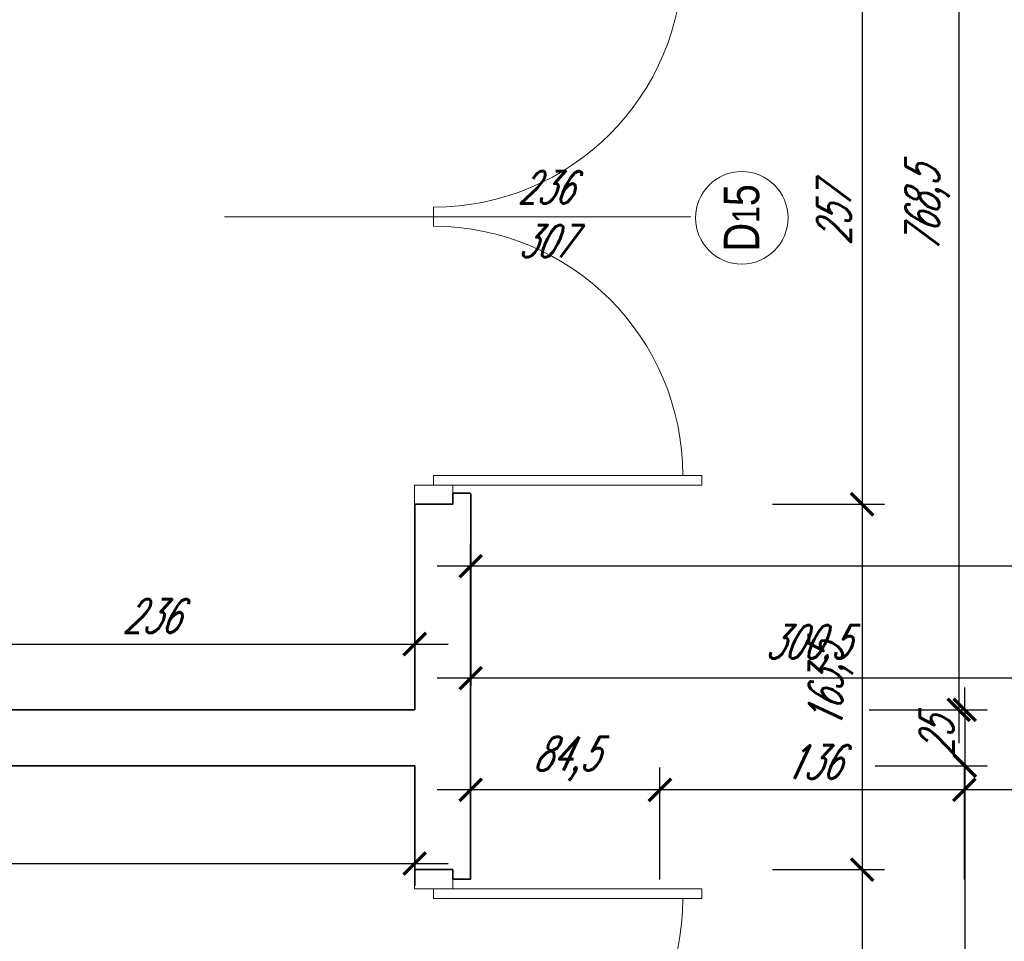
# Model space of a CAD drawing. Header units: millimetres. Extents: x 402 to 79005, y -7782 to 89952.
# Tile 208 of 256: x 23692 to 24132, y 37643 to 38055. Entities that reach past the tile are written whole.
import ezdxf

# ---------------------------------------------------------------- set-up
doc = ezdxf.new("R2010")
doc.units = ezdxf.units.MM
doc.header["$LTSCALE"] = 10
doc.layers.get('0').update_dxf_attribs({"lineweight": 0})
doc.layers.get('Defpoints').update_dxf_attribs({"color": 253})
for name, color, linetype, lineweight in [('01 parter - ściany', 253, 'Continuous', 35), ('03-01_okna', 253, 'Continuous', 15), ('05-01_wymiary', 253, 'Continuous', 5), ('05-03_opis', 253, 'Continuous', 5)]:
    doc.layers.add(name, color=color, linetype=linetype, lineweight=lineweight)
doc.styles.add('ariel', font='ARIAL.TTF', dxfattribs={"width": 0.8})
doc.styles.add('ariel_wym', font='simplex.shx', dxfattribs={"width": 0.65, "oblique": 25})
doc.dimstyles.new('ariel 50', dxfattribs={"dimtxt": 15, "dimasz": 10, "dimexe": 10, "dimexo": 0, "dimgap": 5, "dimtad": 1, "dimdec": 1, "dimrnd": 0.5, "dimtxsty": 'ariel_wym', "dimblk": 'ARCHTICK', "dimcen": 2.5, "dimdle": 15, "dimazin": 0, "dimtfac": 1, "dimtdec": 1, "dimtix": 1, "dimtmove": 0, "dimatfit": 3, "dimldrblk": 'DOT', "dimfxl": 0, "dimarcsym": 0})
doc.dimstyles.new('ariel 50 wnętrze', dxfattribs={"dimtxt": 15, "dimasz": 10, "dimexe": 10, "dimexo": 0, "dimgap": 5, "dimtad": 1, "dimdec": 1, "dimrnd": 0.5, "dimtxsty": 'ariel_wym', "dimblk": 'ARCHTICK', "dimcen": 2.5, "dimdle": 15, "dimazin": 0, "dimtfac": 1, "dimtdec": 1, "dimtix": 1, "dimtmove": 0, "dimatfit": 3, "dimldrblk": 'DOT', "dimfxl": 0, "dimarcsym": 0})

# ---------------------------------------------------------------- blocks, each defined once
blk = doc.blocks.new('_ArchTick')
at = {"color": 0, "linetype": 'ByBlock', "const_width": 0.15}
blk.add_lwpolyline([(-0.5, -0.5), (0.5, 0.5)], dxfattribs=at)
blk = doc.blocks.new('*D173')
at = {"layer": '05-01_wymiary', "color": 0, "lineweight": -2}
for p, q in [((24114.22, 37670.51), (24114.22, 37720.51)), ((24323.42, 37670.51), (24323.42, 37720.51)), ((24338.42, 37710.51), (24099.22, 37710.51))]:
    blk.add_line(p, q, dxfattribs=at)
at = {"layer": 'Defpoints', "color": 0}
for p in [(24114.22, 37710.51), (24114.22, 37230.05), (24323.42, 37230.05)]:
    blk.add_point(p, dxfattribs=at)
at = {"layer": '05-01_wymiary', "color": 0, "lineweight": -2, "xscale": 10, "yscale": 10, "zscale": 10, "rotation": 180}
blk.add_blockref('_ArchTick', (24114.22, 37710.51), dxfattribs=at)
at = {"layer": '05-01_wymiary', "color": 0, "lineweight": -2, "xscale": 10, "yscale": 10, "zscale": 10}
blk.add_blockref('_ArchTick', (24323.42, 37710.51), dxfattribs=at)
at = {"layer": '05-01_wymiary', "color": 0, "insert": (24218.82, 37723.01), "char_height": 15, "attachment_point": 5, "style": 'ariel_wym'}
blk.add_mtext('209', dxfattribs=at)
blk = doc.blocks.new('_Dot')
at = {"color": 0, "linetype": 'ByBlock', "lineweight": -2}
blk.add_line((-0.5, 0), (-1, 0), dxfattribs=at)
at = {"color": 0, "linetype": 'ByBlock', "const_width": 0.5}
blk.add_lwpolyline([(-0.25, 0, 1), (0.25, 0, 1)], format="xyb", close=True, dxfattribs=at)
blk = doc.blocks.new('*D174')
at = {"layer": '05-01_wymiary', "color": 0, "lineweight": -2}
for p, q in [((23978.22, 37670.51), (23978.22, 37720.51)), ((24114.22, 37670.51), (24114.22, 37720.51)), ((24129.22, 37710.51), (23963.22, 37710.51))]:
    blk.add_line(p, q, dxfattribs=at)
at = {"layer": 'Defpoints', "color": 0}
for p in [(23978.22, 37710.51), (23978.22, 37230.03), (24114.22, 37230.05)]:
    blk.add_point(p, dxfattribs=at)
at = {"layer": '05-01_wymiary', "color": 0, "lineweight": -2, "xscale": 10, "yscale": 10, "zscale": 10, "rotation": 180}
blk.add_blockref('_ArchTick', (23978.22, 37710.51), dxfattribs=at)
at = {"layer": '05-01_wymiary', "color": 0, "lineweight": -2, "xscale": 10, "yscale": 10, "zscale": 10}
blk.add_blockref('_ArchTick', (24114.22, 37710.51), dxfattribs=at)
at = {"layer": '05-01_wymiary', "color": 0, "insert": (24046.22, 37723.01), "char_height": 15, "attachment_point": 5, "style": 'ariel_wym'}
blk.add_mtext('136', dxfattribs=at)
blk = doc.blocks.new('*D175')
at = {"layer": '05-01_wymiary', "color": 0, "lineweight": -2}
for p, q in [((23893.65, 37670.51), (23893.65, 37720.51)), ((23978.22, 37670.51), (23978.22, 37720.51)), ((23993.22, 37710.51), (23878.65, 37710.51))]:
    blk.add_line(p, q, dxfattribs=at)
at = {"layer": 'Defpoints', "color": 0}
for p in [(23893.65, 37710.51), (23893.65, 37254.11), (23978.22, 37230.03)]:
    blk.add_point(p, dxfattribs=at)
at = {"layer": '05-01_wymiary', "color": 0, "lineweight": -2, "xscale": 10, "yscale": 10, "zscale": 10, "rotation": 180}
blk.add_blockref('_ArchTick', (23893.65, 37710.51), dxfattribs=at)
at = {"layer": '05-01_wymiary', "color": 0, "lineweight": -2, "xscale": 10, "yscale": 10, "zscale": 10}
blk.add_blockref('_ArchTick', (23978.22, 37710.51), dxfattribs=at)
at = {"layer": '05-01_wymiary', "color": 0, "insert": (23935.94, 37724.44), "char_height": 15, "attachment_point": 5, "style": 'ariel_wym'}
blk.add_mtext('84,5', dxfattribs=at)
blk = doc.blocks.new('*D185')
at = {"layer": '05-01_wymiary', "color": 0, "lineweight": -2}
for p, q in [((23893.65, 37720.51), (23893.65, 37770.51)), ((24194.21, 37720.51), (24194.21, 37770.51)), ((24209.21, 37760.51), (23878.65, 37760.51))]:
    blk.add_line(p, q, dxfattribs=at)
at = {"layer": 'Defpoints', "color": 0}
for p in [(23893.65, 37760.51), (23893.65, 37254.11), (24194.21, 37230.05)]:
    blk.add_point(p, dxfattribs=at)
at = {"layer": '05-01_wymiary', "color": 0, "lineweight": -2, "xscale": 10, "yscale": 10, "zscale": 10, "rotation": 180}
blk.add_blockref('_ArchTick', (23893.65, 37760.51), dxfattribs=at)
at = {"layer": '05-01_wymiary', "color": 0, "lineweight": -2, "xscale": 10, "yscale": 10, "zscale": 10}
blk.add_blockref('_ArchTick', (24194.21, 37760.51), dxfattribs=at)
at = {"layer": '05-01_wymiary', "color": 0, "insert": (24043.93, 37774.44), "char_height": 15, "attachment_point": 5, "style": 'ariel_wym'}
blk.add_mtext('300,5', dxfattribs=at)
blk = doc.blocks.new('*D186')
at = {"layer": '05-01_wymiary', "color": 0, "lineweight": -2}
for p, q in [((23893.65, 37770.51), (23893.65, 37820.51)), ((25992.65, 37770.51), (25992.65, 37820.51)), ((26007.65, 37810.51), (23878.65, 37810.51))]:
    blk.add_line(p, q, dxfattribs=at)
at = {"layer": 'Defpoints', "color": 0, "lineweight": 0}
for p in [(23893.65, 37810.51), (23893.65, 37254.11), (25992.65, 37219.12)]:
    blk.add_point(p, dxfattribs=at)
at = {"layer": '05-01_wymiary', "color": 0, "lineweight": -2, "xscale": 10, "yscale": 10, "zscale": 10, "rotation": 180}
blk.add_blockref('_ArchTick', (23893.65, 37810.51), dxfattribs=at)
at = {"layer": '05-01_wymiary', "color": 0, "lineweight": -2, "xscale": 10, "yscale": 10, "zscale": 10}
blk.add_blockref('_ArchTick', (25992.65, 37810.51), dxfattribs=at)
at = {"layer": '05-01_wymiary', "color": 0, "insert": (24943.15, 37823.01), "char_height": 15, "attachment_point": 5, "style": 'ariel_wym'}
blk.add_mtext('2099', dxfattribs=at)
blk = doc.blocks.new('*U5')
for p, q in [((0, -0.025), (0, 0.025)), ((0, -0.675), (0, -0.7))]:
    blk.add_line(p, q)
for points in [[(0, 0.7), (0, 0.675), (-0.7, 0.675), (-0.7, 0.7), (-0.05, 0.7), (0.05, 0.7), (0.05, 0.75), (-0.05, 0.75), (-0.05, 0.7)], [(0, -0.7), (0, -0.675), (-0.7, -0.675), (-0.7, -0.7), (-0.05, -0.7), (0.05, -0.7), (0.05, -0.75), (-0.05, -0.75), (-0.05, -0.7)]]:
    blk.add_lwpolyline(points)
for centre, start, end in [((0, 0.675), 180, 270), ((0, -0.675), 90, 180)]:
    blk.add_arc(centre, 0.65, start, end)
blk = doc.blocks.new('*D193')
at = {"layer": '05-01_wymiary', "color": 0, "lineweight": -2}
for p, q in [((24068.53, 38110.21), (24068.53, 37823.21)), ((24028.53, 38095.21), (24078.53, 38095.21)), ((24028.53, 37838.21), (24078.53, 37838.21))]:
    blk.add_line(p, q, dxfattribs=at)
at = {"layer": 'Defpoints', "color": 0}
for p in [(23868.51, 38095.21), (23868.65, 37838.21), (24068.53, 37838.21)]:
    blk.add_point(p, dxfattribs=at)
at = {"layer": '05-01_wymiary', "color": 0, "lineweight": -2, "xscale": 10, "yscale": 10, "zscale": 10}
for p, rotation in [((24068.53, 38095.21), 90), ((24068.53, 37838.21), 270)]:
    blk.add_blockref('_ArchTick', p, dxfattribs=dict(at, rotation=rotation))
at = {"layer": '05-01_wymiary', "color": 0, "insert": (24056.03, 37966.71), "char_height": 15, "attachment_point": 5, "rotation": 90, "style": 'ariel_wym'}
blk.add_mtext('257', dxfattribs=at)
blk = doc.blocks.new('*D194')
at = {"layer": '05-01_wymiary', "color": 0, "lineweight": -2}
for p, q in [((24068.53, 37853.21), (24068.53, 37659.88)), ((24028.53, 37838.21), (24078.53, 37838.21)), ((24028.53, 37674.88), (24078.53, 37674.88))]:
    blk.add_line(p, q, dxfattribs=at)
at = {"layer": 'Defpoints', "color": 0}
for p in [(23868.65, 37838.21), (23868.65, 37674.88), (24068.53, 37674.88)]:
    blk.add_point(p, dxfattribs=at)
at = {"layer": '05-01_wymiary', "color": 0, "lineweight": -2, "xscale": 10, "yscale": 10, "zscale": 10}
for p, rotation in [((24068.53, 37838.21), 90), ((24068.53, 37674.88), 270)]:
    blk.add_blockref('_ArchTick', p, dxfattribs=dict(at, rotation=rotation))
at = {"layer": '05-01_wymiary', "color": 0, "insert": (24054.6, 37756.55), "char_height": 15, "attachment_point": 5, "rotation": 90, "style": 'ariel_wym'}
blk.add_mtext('163,5', dxfattribs=at)
blk = doc.blocks.new('*D195')
at = {"layer": '05-01_wymiary', "color": 0, "lineweight": -2}
for p, q in [((24068.53, 37689.88), (24068.53, 37402.41)), ((24028.53, 37674.88), (24078.53, 37674.88)), ((24028.53, 37417.41), (24078.53, 37417.41))]:
    blk.add_line(p, q, dxfattribs=at)
at = {"layer": 'Defpoints', "color": 0}
for p in [(23868.65, 37674.88), (23868.65, 37417.41), (24068.53, 37417.41)]:
    blk.add_point(p, dxfattribs=at)
at = {"layer": '05-01_wymiary', "color": 0, "lineweight": -2, "xscale": 10, "yscale": 10, "zscale": 10}
for p, rotation in [((24068.53, 37674.88), 90), ((24068.53, 37417.41), 270)]:
    blk.add_blockref('_ArchTick', p, dxfattribs=dict(at, rotation=rotation))
at = {"layer": '05-01_wymiary', "color": 0, "insert": (24054.6, 37546.15), "char_height": 15, "attachment_point": 5, "rotation": 90, "style": 'ariel_wym'}
blk.add_mtext('257,5', dxfattribs=at)
blk = doc.blocks.new('*D199')
at = {"layer": '05-01_wymiary', "color": 0, "lineweight": -2}
for p, q in [((24111.69, 38530.05), (24111.69, 37731.34)), ((24071.69, 38515.05), (24121.69, 38515.05)), ((24071.69, 37746.34), (24121.69, 37746.34))]:
    blk.add_line(p, q, dxfattribs=at)
at = {"layer": 'Defpoints', "color": 0}
for p in [(23873.33, 38515.05), (23873.33, 37746.34), (24111.69, 37746.34)]:
    blk.add_point(p, dxfattribs=at)
at = {"layer": '05-01_wymiary', "color": 0, "lineweight": -2, "xscale": 10, "yscale": 10, "zscale": 10}
for p, rotation in [((24111.69, 38515.05), 90), ((24111.69, 37746.34), 270)]:
    blk.add_blockref('_ArchTick', p, dxfattribs=dict(at, rotation=rotation))
at = {"layer": '05-01_wymiary', "color": 0, "insert": (24097.76, 37969.82), "char_height": 15, "attachment_point": 5, "rotation": 90, "style": 'ariel_wym'}
blk.add_mtext('768,5', dxfattribs=at)
blk = doc.blocks.new('*D200')
at = {"layer": '05-01_wymiary', "color": 0, "lineweight": -2}
for p, q in [((24114.39, 37746.34), (24114.39, 37756.34)), ((24074.39, 37746.34), (24124.39, 37746.34)), ((24114.39, 37746.34), (24114.39, 37721.34)), ((24074.39, 37721.34), (24124.39, 37721.34)), ((24114.39, 37721.34), (24114.39, 37711.34))]:
    blk.add_line(p, q, dxfattribs=at)
at = {"layer": 'Defpoints', "color": 0}
for p in [(23868.65, 37746.34), (23868.65, 37721.34), (24114.39, 37721.34)]:
    blk.add_point(p, dxfattribs=at)
at = {"layer": '05-01_wymiary', "color": 0, "lineweight": -2, "xscale": 10, "yscale": 10, "zscale": 10}
for p, rotation in [((24114.39, 37746.34), 270), ((24114.39, 37721.34), 90)]:
    blk.add_blockref('_ArchTick', p, dxfattribs=dict(at, rotation=rotation))
at = {"layer": '05-01_wymiary', "color": 0, "insert": (24101.89, 37733.84), "char_height": 15, "attachment_point": 5, "rotation": 90, "style": 'ariel_wym'}
blk.add_mtext('25', dxfattribs=at)
blk = doc.blocks.new('*D201')
at = {"layer": '05-01_wymiary', "color": 0, "lineweight": -2}
for p, q in [((24114.39, 37736.34), (24114.39, 37279.05)), ((24074.39, 37721.34), (24124.39, 37721.34)), ((24074.39, 37294.05), (24124.39, 37294.05))]:
    blk.add_line(p, q, dxfattribs=at)
at = {"layer": 'Defpoints', "color": 0}
for p in [(23868.65, 37721.34), (23933.59, 37294.05), (24114.39, 37294.05)]:
    blk.add_point(p, dxfattribs=at)
at = {"layer": '05-01_wymiary', "color": 0, "lineweight": -2, "xscale": 10, "yscale": 10, "zscale": 10}
for p, rotation in [((24114.39, 37721.34), 90), ((24114.39, 37294.05), 270)]:
    blk.add_blockref('_ArchTick', p, dxfattribs=dict(at, rotation=rotation))
at = {"layer": '05-01_wymiary', "color": 0, "insert": (24100.46, 37507.69), "char_height": 15, "attachment_point": 5, "rotation": 90, "style": 'ariel_wym'}
blk.add_mtext('427,5', dxfattribs=at)
blk = doc.blocks.new('*D820')
at = {"layer": '05-01_wymiary', "color": 0, "lineweight": -2}
for p, q in [((23632.85, 37765.72), (23632.85, 37785.72)), ((23868.65, 37765.72), (23868.65, 37785.72)), ((23617.85, 37775.72), (23883.65, 37775.72))]:
    blk.add_line(p, q, dxfattribs=at)
at = {"layer": 'Defpoints', "color": 0}
for p in [(23868.65, 37775.72), (23632.85, 37746.34), (23868.65, 37746.34)]:
    blk.add_point(p, dxfattribs=at)
at = {"layer": '05-01_wymiary', "color": 0, "lineweight": -2, "xscale": 10, "yscale": 10, "zscale": 10, "rotation": 180}
blk.add_blockref('_ArchTick', (23632.85, 37775.72), dxfattribs=at)
at = {"layer": '05-01_wymiary', "color": 0, "lineweight": -2, "xscale": 10, "yscale": 10, "zscale": 10}
blk.add_blockref('_ArchTick', (23868.65, 37775.72), dxfattribs=at)
at = {"layer": '05-01_wymiary', "color": 0, "insert": (23750.75, 37788.22), "char_height": 15, "attachment_point": 5, "style": 'ariel_wym'}
blk.add_mtext('236', dxfattribs=at)
blk = doc.blocks.new('*D821')
at = {"layer": '05-01_wymiary', "color": 0, "lineweight": -2}
for p, q in [((23028.69, 37687.62), (23028.69, 37667.62)), ((23868.65, 37687.62), (23868.65, 37667.62)), ((23013.69, 37677.62), (23883.65, 37677.62))]:
    blk.add_line(p, q, dxfattribs=at)
at = {"layer": 'Defpoints', "color": 0}
for p in [(23028.69, 37721.34), (23868.65, 37721.34), (23868.65, 37677.62)]:
    blk.add_point(p, dxfattribs=at)
at = {"layer": '05-01_wymiary', "color": 0, "lineweight": -2, "xscale": 10, "yscale": 10, "zscale": 10, "rotation": 180}
blk.add_blockref('_ArchTick', (23028.69, 37677.62), dxfattribs=at)
at = {"layer": '05-01_wymiary', "color": 0, "lineweight": -2, "xscale": 10, "yscale": 10, "zscale": 10}
blk.add_blockref('_ArchTick', (23868.65, 37677.62), dxfattribs=at)
at = {"layer": '05-01_wymiary', "color": 0, "insert": (23448.67, 37690.12), "char_height": 15, "attachment_point": 5, "style": 'ariel_wym'}
blk.add_mtext('840', dxfattribs=at)

msp = doc.modelspace()

# ---------------------------------------------------------------- linework, layer by layer
at = {"layer": '01 parter - ściany'}
for p, q in [((23893.636, 37843.211), (23885.641, 37843.211)), ((23885.641, 37838.211), (23885.641, 37843.211)), ((23893.667, 37842.882), (23893.606, 37670.599)), ((23885.641, 37838.211), (23868.652, 37838.211)), ((23868.652, 37838.211), (23868.652, 37746.336)), ((23632.852, 37746.336), (23868.652, 37746.336)), ((23028.694, 37721.336), (23868.652, 37721.336)), ((23868.652, 37721.336), (23868.652, 37674.882)), ((23885.701, 37674.882), (23868.652, 37674.882)), ((23885.641, 37670.599), (23885.701, 37674.882)), ((23893.607, 37670.599), (23885.641, 37670.599))]:
    msp.add_line(p, q, dxfattribs=at)
at = {"layer": '05-03_opis', "lineweight": 0}
msp.add_line((23783.681, 37966.711), (23992.082, 37966.711), dxfattribs=at)
msp.add_circle((24014.771, 37966.211), 20.689, dxfattribs=at)

# ---------------------------------------------------------------- block references
at = {"layer": '03-01_okna', "linetype": 'Continuous', "lineweight": 0, "xscale": 171.3333333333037, "yscale": 171.3333333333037, "zscale": 171.3333333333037, "rotation": 180}
for p in [(23877.074, 37966.711), (23877.074, 37546.382)]:
    msp.add_blockref('*U5', p, dxfattribs=at)

# ---------------------------------------------------------------- texts
at = {"layer": '05-03_opis', "lineweight": 0, "insert": (23926.929, 37967.79), "char_height": 14.4, "width": 62.66128, "attachment_point": 5, "style": 'ariel_wym'}
msp.add_mtext('236\\P307', dxfattribs=at)
at = {"layer": '05-03_opis', "lineweight": 0, "insert": (24014.771, 37966.211), "char_height": 15.84, "width": 75.19353, "attachment_point": 5, "rotation": 90, "style": 'ariel'}
msp.add_mtext('D{\\H0.7576x;1}5', dxfattribs=at)

# ---------------------------------------------------------------- dimensions: what is measured, and where the dimension line sits
at = {"layer": '05-01_wymiary'}
dim = msp.add_linear_dim(base=(24111.687, 37746.336), p1=(23873.33, 38515.047), p2=(23873.33, 37746.336), angle=90, dimstyle='ariel 50', dxfattribs=at)
dim.commit()
dim.dimension.update_dxf_attribs({"geometry": '*D199', "text_midpoint": (24111.687, 37969.821), "dimtype": 160})
for base, p1, p2, picture, middle in [((24068.532, 37838.211), (23868.507, 38095.211), (23868.652, 37838.211), '*D193', (24056.032, 37966.711)), ((24068.532, 37674.882), (23868.652, 37838.211), (23868.652, 37674.882), '*D194', (24054.604, 37756.546)), ((24114.393, 37721.336), (23868.652, 37746.336), (23868.652, 37721.336), '*D200', (24101.893, 37733.836)), ((24114.393, 37294.047), (23868.652, 37721.336), (23933.588, 37294.047), '*D201', (24100.464, 37507.691)), ((24068.532, 37417.411), (23868.652, 37674.882), (23868.652, 37417.411), '*D195', (24054.604, 37546.146))]:
    dim = msp.add_linear_dim(base=base, p1=p1, p2=p2, angle=90, dimstyle='ariel 50', override={"dimtmove": 1}, dxfattribs=at)
    dim.commit()
    dim.dimension.update_dxf_attribs({"geometry": picture, "text_midpoint": middle})
for base, p1, p2, dimstyle, picture, middle in [((23893.652, 37810.511), (25992.653, 37219.119), (23893.652, 37254.111), 'ariel 50', '*D186', (24943.152, 37823.011)), ((23868.652, 37677.62), (23028.694, 37721.336), (23868.652, 37721.336), 'ariel 50 wnętrze', '*D821', (23448.673, 37690.12))]:
    dim = msp.add_linear_dim(base=base, p1=p1, p2=p2, dimstyle=dimstyle, dxfattribs=at)
    dim.commit()
    dim.dimension.update_dxf_attribs({"geometry": picture, "text_midpoint": middle})
for base, p1, p2, dimstyle, picture, middle in [((23868.652, 37775.717), (23632.852, 37746.336), (23868.652, 37746.336), 'ariel 50 wnętrze', '*D820', (23750.752, 37788.217)), ((23893.652, 37760.511), (24194.213, 37230.047), (23893.652, 37254.111), 'ariel 50', '*D185', (24043.932, 37774.44)), ((23893.652, 37710.511), (23978.22, 37230.035), (23893.652, 37254.111), 'ariel 50', '*D175', (23935.936, 37724.44)), ((23978.22, 37710.511), (24114.22, 37230.047), (23978.22, 37230.035), 'ariel 50', '*D174', (24046.22, 37723.011)), ((24114.22, 37710.511), (24323.416, 37230.047), (24114.22, 37230.047), 'ariel 50', '*D173', (24218.818, 37723.011))]:
    dim = msp.add_linear_dim(base=base, p1=p1, p2=p2, dimstyle=dimstyle, override={"dimtmove": 1}, dxfattribs=at)
    dim.commit()
    dim.dimension.update_dxf_attribs({"geometry": picture, "text_midpoint": middle})

doc.saveas('drawing.dxf')
